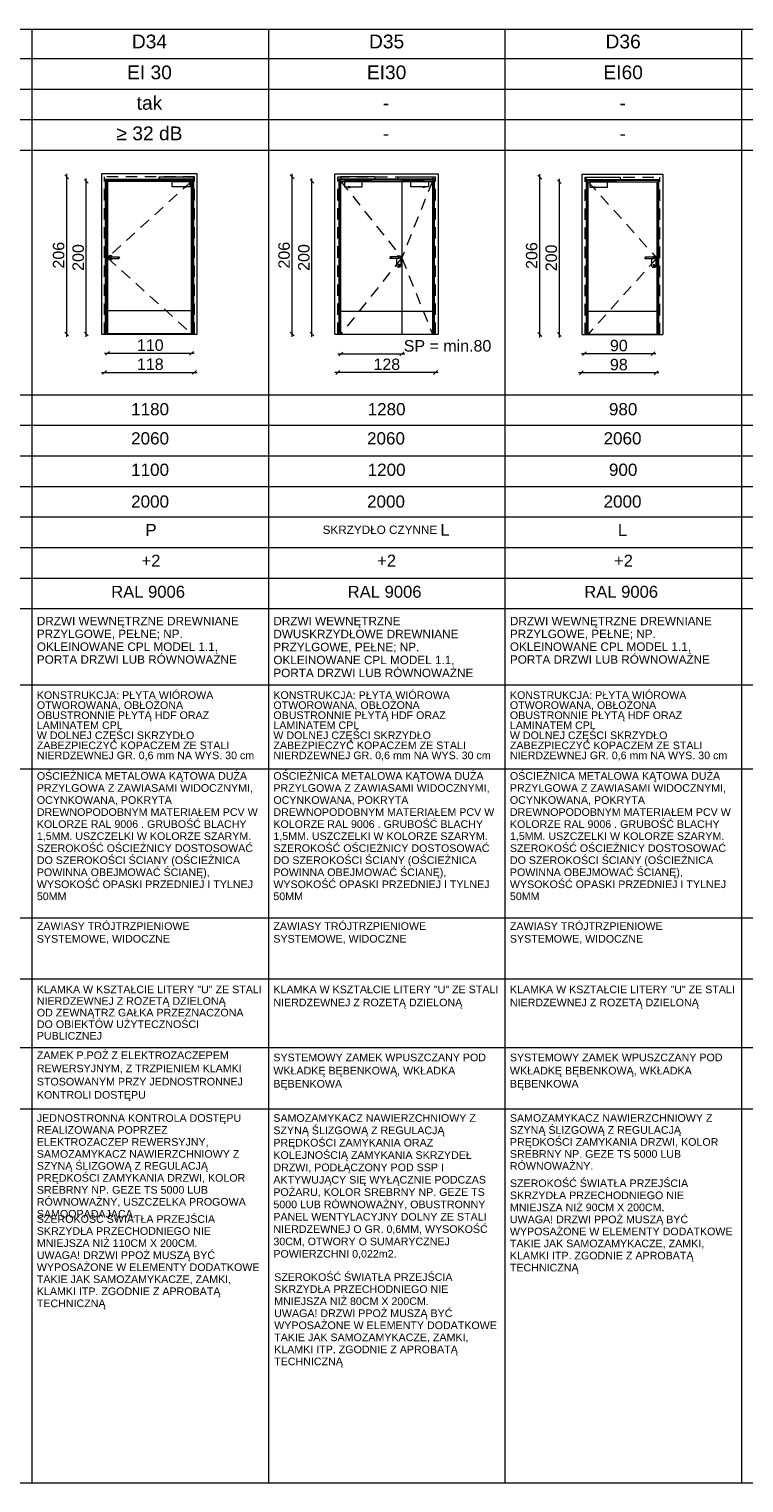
# Paper-space layout 'A-57 ZESTAWIENIE STOLARKI PROJEKTOWANEJ' of a CAD drawing. Header units: millimetres. Extents: x 0 to 900, y 0 to 1010.
# Tile 37 of 63: x 238 to 332, y 611 to 802. Entities that reach past the tile are written whole.
import ezdxf
from ezdxf.xclip import XClip

# ---------------------------------------------------------------- set-up
doc = ezdxf.new("R2010")
doc.units = ezdxf.units.MM
doc.header["$MEASUREMENT"] = 0
doc.header["$XCLIPFRAME"] = 0
doc.linetypes.add('LINIE_3', pattern=[25, 15, -10])
doc.linetypes.add('Przer. długie kreski', pattern=[2.5, 1.5, -1])
doc.layers.add('0_Nr_pióra__1', color=7, linetype='Continuous', lineweight=20)
for name, color, linetype, lineweight, true_color in [('0_Nr_pióra__30', 7, 'Continuous', 5, 0x878787), ('0_Nr_pióra__7', 7, 'Continuous', 18, 0x171717), ('0_Nr_pióra__8', 7, 'Continuous', 13, 0x4c4c4c), ('0_Nr_pióra__94', 7, 'Continuous', 5, 0x3b3b3b)]:
    doc.layers.add(name, color=color, linetype=linetype, lineweight=lineweight, true_color=true_color)
doc.layers.add('A_podrys', color=7, linetype='Continuous')
doc.styles.add('STYL_AUTOMATYCZNY_1', font='arial.ttf')

# ---------------------------------------------------------------- blocks, each defined once
blk = doc.blocks.new('Rysunek_1_1', base_point=(-2089.9, -1946.74))
at = {"layer": '0_Nr_pióra__1', "color": 7, "linetype": 'Continuous', "lineweight": 20}
for p, q in [((243.43, 782.16), (242.93, 782.66)), ((243.18, 782.41), (243.18, 782.78)), ((272.98, 782.16), (272.48, 782.66)), ((272.73, 782.41), (272.73, 782.78)), ((305.43, 782.11), (304.93, 782.61)), ((305.18, 782.36), (305.18, 782.73)), ((243.18, 761.81), (243.18, 782.41)), ((245.99, 781.56), (245.49, 782.06)), ((245.74, 781.81), (245.74, 782.18)), ((245.74, 761.81), (245.74, 781.81)), ((272.73, 761.81), (272.73, 782.41)), ((275.57, 781.56), (275.07, 782.06)), ((275.32, 781.81), (275.32, 782.18)), ((275.32, 761.81), (275.32, 781.81)), ((305.18, 761.76), (305.18, 782.36)), ((307.99, 781.51), (307.49, 782.01)), ((307.74, 781.76), (307.74, 782.13)), ((307.74, 761.76), (307.74, 781.76)), ((242.93, 762.06), (243.43, 761.56)), ((243.18, 761.43), (243.18, 761.81)), ((245.49, 762.06), (245.99, 761.56)), ((245.74, 761.43), (245.74, 761.81)), ((272.48, 762.06), (272.98, 761.56)), ((272.73, 761.43), (272.73, 761.81)), ((275.07, 762.06), (275.57, 761.56)), ((275.32, 761.43), (275.32, 761.81)), ((304.93, 762.01), (305.43, 761.51)), ((305.18, 761.38), (305.18, 761.76)), ((307.49, 762.01), (307.99, 761.51)), ((307.74, 761.38), (307.74, 761.76)), ((248.14, 759.29), (248.52, 759.29)), ((248.77, 759.54), (248.27, 759.04)), ((248.52, 759.29), (259.52, 759.29)), ((259.27, 759.04), (259.77, 759.54)), ((259.52, 759.29), (259.89, 759.29)), ((279.1, 759.2), (278.72, 759.2)), ((279.35, 759.45), (278.85, 758.95)), ((287.1, 759.2), (279.1, 759.2)), ((286.85, 758.95), (287.35, 759.45)), ((287.47, 759.2), (287.1, 759.2)), ((311.02, 759.24), (310.64, 759.24)), ((311.27, 759.49), (310.77, 758.99)), ((320.02, 759.24), (311.02, 759.24)), ((319.77, 758.99), (320.27, 759.49)), ((320.39, 759.24), (320.02, 759.24)), ((247.74, 756.79), (248.12, 756.79)), ((248.37, 757.04), (247.87, 756.54)), ((248.12, 756.79), (259.92, 756.79)), ((259.67, 756.54), (260.17, 757.04)), ((259.92, 756.79), (260.29, 756.79)), ((278.7, 756.78), (278.32, 756.78)), ((278.95, 757.03), (278.45, 756.53)), ((291.5, 756.78), (278.7, 756.78)), ((291.25, 756.53), (291.75, 757.03)), ((291.87, 756.78), (291.5, 756.78)), ((310.62, 756.74), (310.24, 756.74)), ((310.87, 756.99), (310.37, 756.49)), ((320.42, 756.74), (310.62, 756.74)), ((320.17, 756.49), (320.67, 756.99)), ((320.79, 756.74), (320.42, 756.74))]:
    blk.add_line(p, q, dxfattribs=at)
at = {"layer": '0_Nr_pióra__30', "color": 252, "linetype": 'Continuous', "lineweight": 5, "true_color": 0x878787}
for p, q in [((247.75, 782.78), (247.75, 761.81)), ((260.29, 782.78), (247.75, 782.78)), ((260.29, 761.81), (260.29, 782.78)), ((278.33, 782.78), (291.87, 782.78)), ((278.33, 761.81), (278.33, 782.78)), ((291.87, 782.78), (291.87, 761.81)), ((310.75, 761.76), (310.75, 782.73)), ((310.75, 782.73), (321.29, 782.73)), ((321.29, 782.73), (321.29, 761.76)), ((248.25, 761.81), (248.25, 782.08)), ((248.25, 782.08), (259.79, 782.08)), ((248.37, 761.81), (248.37, 781.96)), ((248.37, 781.96), (259.67, 781.96)), ((248.52, 781.81), (248.52, 761.81)), ((259.52, 781.81), (248.52, 781.81)), ((259.52, 761.81), (259.52, 781.81)), ((259.67, 781.96), (259.67, 761.81)), ((259.79, 782.08), (259.79, 761.81)), ((291.37, 782.08), (278.83, 782.08)), ((278.83, 782.08), (278.83, 761.81)), ((291.25, 781.96), (278.95, 781.96)), ((278.95, 781.96), (278.95, 761.81)), ((279.1, 781.81), (291.1, 781.81)), ((279.1, 761.81), (279.1, 781.81)), ((287.1, 781.81), (287.1, 761.81)), ((291.1, 781.81), (291.1, 761.81)), ((291.25, 761.81), (291.25, 781.96)), ((291.37, 761.81), (291.37, 782.08)), ((311.25, 782.03), (311.25, 761.76)), ((320.79, 782.03), (311.25, 782.03)), ((311.37, 781.91), (311.37, 761.76)), ((320.67, 781.91), (311.37, 781.91)), ((311.52, 761.76), (311.52, 781.76)), ((311.52, 781.76), (320.52, 781.76)), ((320.52, 781.76), (320.52, 761.76)), ((320.67, 761.76), (320.67, 781.91)), ((320.79, 761.76), (320.79, 782.03)), ((248.66, 771.94), (248.63, 771.81)), ((248.63, 771.81), (248.66, 771.67)), ((248.76, 772.04), (248.66, 771.94)), ((248.66, 771.67), (248.76, 771.58)), ((248.9, 772.08), (248.76, 772.04)), ((248.76, 771.58), (248.9, 771.54)), ((248.82, 771.88), (248.8, 771.81)), ((248.8, 771.81), (248.82, 771.74)), ((248.84, 771.88), (248.81, 771.81)), ((248.81, 771.81), (248.84, 771.74)), ((248.9, 771.91), (248.82, 771.88)), ((248.82, 771.74), (248.9, 771.71)), ((248.89, 771.88), (248.87, 771.81)), ((248.87, 771.81), (248.89, 771.74)), ((249.03, 772.04), (248.9, 772.08)), ((248.9, 771.91), (250, 771.91)), ((248.9, 771.71), (250, 771.71)), ((248.9, 771.54), (249.03, 771.58)), ((248.96, 771.88), (248.95, 771.81)), ((248.95, 771.81), (248.96, 771.74)), ((249.13, 771.94), (249.03, 772.04)), ((249.03, 771.58), (249.13, 771.67)), ((249.14, 771.91), (249.13, 771.94)), ((249.13, 771.67), (249.14, 771.71)), ((249.93, 771.88), (249.94, 771.81)), ((249.94, 771.81), (249.93, 771.74)), ((250, 771.91), (250.07, 771.88)), ((250, 771.88), (250.02, 771.81)), ((250.02, 771.81), (250, 771.74)), ((250.07, 771.74), (250, 771.71)), ((250.05, 771.88), (250.08, 771.81)), ((250.08, 771.81), (250.05, 771.74)), ((250.07, 771.88), (250.1, 771.81)), ((250.1, 771.81), (250.07, 771.74)), ((285.54, 771.88), (285.52, 771.81)), ((285.52, 771.81), (285.54, 771.74)), ((285.56, 771.88), (285.53, 771.81)), ((285.53, 771.81), (285.56, 771.74)), ((285.62, 771.91), (285.54, 771.88)), ((285.54, 771.74), (285.62, 771.71)), ((285.61, 771.88), (285.59, 771.81)), ((285.59, 771.81), (285.61, 771.74)), ((286.72, 771.91), (285.62, 771.91)), ((286.72, 771.71), (285.62, 771.71)), ((285.68, 771.88), (285.67, 771.81)), ((285.67, 771.81), (285.68, 771.74)), ((286.45, 770.81), (286.45, 771.71)), ((286.47, 771.91), (286.48, 771.94)), ((286.48, 771.94), (286.58, 772.04)), ((286.58, 772.04), (286.72, 772.08)), ((286.65, 771.88), (286.66, 771.81)), ((286.66, 771.81), (286.65, 771.74)), ((286.72, 772.08), (286.85, 772.04)), ((286.72, 771.91), (286.79, 771.88)), ((286.72, 771.88), (286.74, 771.81)), ((286.74, 771.81), (286.72, 771.74)), ((286.79, 771.74), (286.72, 771.71)), ((286.77, 771.88), (286.8, 771.81)), ((286.8, 771.81), (286.77, 771.74)), ((286.79, 771.88), (286.82, 771.81)), ((286.82, 771.81), (286.79, 771.74)), ((286.85, 772.04), (286.95, 771.94)), ((286.95, 771.94), (286.99, 771.81)), ((286.99, 770.81), (286.99, 771.81)), ((318.96, 771.83), (318.94, 771.76)), ((318.94, 771.76), (318.96, 771.69)), ((318.98, 771.83), (318.95, 771.76)), ((318.95, 771.76), (318.98, 771.69)), ((319.04, 771.86), (318.96, 771.83)), ((318.96, 771.69), (319.04, 771.66)), ((319.03, 771.83), (319.01, 771.76)), ((319.01, 771.76), (319.03, 771.69)), ((320.14, 771.86), (319.04, 771.86)), ((320.14, 771.66), (319.04, 771.66)), ((319.1, 771.83), (319.09, 771.76)), ((319.09, 771.76), (319.1, 771.69)), ((319.87, 770.76), (319.87, 771.66)), ((319.89, 771.86), (319.9, 771.89)), ((319.9, 771.89), (320, 771.99)), ((320, 771.99), (320.14, 772.03)), ((320.07, 771.83), (320.08, 771.76)), ((320.08, 771.76), (320.07, 771.69)), ((320.14, 772.03), (320.27, 771.99)), ((320.14, 771.86), (320.21, 771.83)), ((320.14, 771.83), (320.16, 771.76)), ((320.16, 771.76), (320.14, 771.69)), ((320.21, 771.69), (320.14, 771.66)), ((320.19, 771.83), (320.22, 771.76)), ((320.22, 771.76), (320.19, 771.69)), ((320.21, 771.83), (320.24, 771.76)), ((320.24, 771.76), (320.21, 771.69)), ((320.27, 771.99), (320.37, 771.89)), ((320.37, 771.89), (320.41, 771.76)), ((320.41, 770.76), (320.41, 771.76)), ((286.48, 770.67), (286.45, 770.81)), ((286.58, 770.58), (286.48, 770.67)), ((286.72, 770.54), (286.58, 770.58)), ((286.64, 770.91), (286.66, 770.96)), ((286.67, 770.85), (286.64, 770.91)), ((286.66, 770.96), (286.72, 770.98)), ((286.67, 770.85), (286.67, 770.68)), ((286.67, 770.68), (286.68, 770.65)), ((286.68, 770.65), (286.72, 770.63)), ((286.72, 770.98), (286.77, 770.96)), ((286.72, 770.63), (286.75, 770.65)), ((286.85, 770.58), (286.72, 770.54)), ((286.75, 770.65), (286.77, 770.68)), ((286.77, 770.96), (286.79, 770.91)), ((286.79, 770.91), (286.77, 770.85)), ((286.77, 770.68), (286.77, 770.85)), ((286.95, 770.67), (286.85, 770.58)), ((286.99, 770.81), (286.95, 770.67)), ((319.9, 770.62), (319.87, 770.76)), ((320, 770.53), (319.9, 770.62)), ((320.14, 770.49), (320, 770.53)), ((320.08, 770.91), (320.06, 770.86)), ((320.09, 770.8), (320.06, 770.86)), ((320.08, 770.91), (320.14, 770.93)), ((320.09, 770.8), (320.09, 770.63)), ((320.09, 770.63), (320.1, 770.6)), ((320.1, 770.6), (320.14, 770.58)), ((320.14, 770.93), (320.19, 770.91)), ((320.14, 770.58), (320.17, 770.6)), ((320.27, 770.53), (320.14, 770.49)), ((320.17, 770.6), (320.19, 770.63)), ((320.21, 770.86), (320.19, 770.91)), ((320.21, 770.86), (320.19, 770.8)), ((320.19, 770.8), (320.19, 770.63)), ((320.37, 770.62), (320.27, 770.53)), ((320.41, 770.76), (320.37, 770.62)), ((259.52, 764.86), (248.52, 764.86)), ((279.1, 764.81), (291.1, 764.81)), ((311.52, 764.81), (320.52, 764.81)), ((247.75, 761.81), (260.29, 761.81)), ((259.52, 761.86), (248.52, 761.86)), ((278.33, 761.81), (291.87, 761.81)), ((310.75, 761.76), (321.29, 761.76)), ((311.52, 761.81), (320.52, 761.81))]:
    blk.add_line(p, q, dxfattribs=at)
at = {"layer": '0_Nr_pióra__30', "color": 252, "linetype": 'Przer. długie kreski', "lineweight": 5, "true_color": 0x878787}
for p, q in [((248.12, 761.81), (248.12, 782.41)), ((259.92, 782.41), (248.12, 782.41)), ((259.52, 781.81), (248.52, 771.81)), ((259.92, 761.81), (259.92, 782.41)), ((278.7, 782.41), (291.5, 782.41)), ((278.7, 761.81), (278.7, 782.41)), ((279.1, 781.81), (287.1, 771.81)), ((291.1, 781.81), (287.1, 771.81)), ((291.5, 761.81), (291.5, 782.41)), ((311.12, 761.76), (311.12, 782.36)), ((311.12, 782.36), (320.92, 782.36)), ((311.52, 781.76), (320.52, 771.76)), ((320.92, 761.76), (320.92, 782.36)), ((248.52, 771.81), (259.52, 761.86)), ((287.1, 771.81), (279.1, 761.81)), ((287.1, 771.81), (291.1, 761.81)), ((320.52, 771.76), (311.52, 761.81))]:
    blk.add_line(p, q, dxfattribs=at)
at = {"layer": '0_Nr_pióra__8', "color": 251, "linetype": 'LINIE_3', "lineweight": 13, "true_color": 0x4c4c4c, "flags": 128}
for points in [[(255.29, 782.08), (255.29, 782.38), (259.79, 782.38), (259.79, 782.08)], [(258.69, 781.83), (258.69, 782.02), (255.88, 782.02), (255.88, 782.06), (255.77, 782.06), (255.77, 781.92), (258.6, 781.92), (258.6, 781.83)], [(255.87, 782.06), (255.78, 782.06), (255.78, 782.08), (255.87, 782.08)], [(256.98, 781.81), (259.29, 781.81), (259.29, 781.09), (256.98, 781.09)], [(258.6, 781.83), (258.68, 781.83), (258.68, 781.81), (258.6, 781.81)], [(283.6, 782.08), (283.6, 782.38), (279.1, 782.38), (279.1, 782.08)], [(281.9, 781.81), (279.6, 781.81), (279.6, 781.09), (281.9, 781.09)], [(280.2, 781.83), (280.2, 782.02), (283, 782.02), (283, 782.06), (283.11, 782.06), (283.11, 781.92), (280.28, 781.92), (280.28, 781.83)], [(280.28, 781.83), (280.2, 781.83), (280.2, 781.81), (280.28, 781.81)], [(283.01, 782.06), (283.1, 782.06), (283.1, 782.08), (283.01, 782.08)], [(286.6, 782.08), (286.6, 782.38), (291.1, 782.38), (291.1, 782.08)], [(290, 781.83), (290, 782.02), (287.19, 782.02), (287.19, 782.06), (287.08, 782.06), (287.08, 781.92), (289.91, 781.92), (289.91, 781.83)], [(287.18, 782.06), (287.09, 782.06), (287.09, 782.08), (287.18, 782.08)], [(288.29, 781.81), (290.6, 781.81), (290.6, 781.09), (288.29, 781.09)], [(289.91, 781.83), (289.99, 781.83), (289.99, 781.81), (289.91, 781.81)], [(315.75, 782.03), (315.75, 782.33), (311.25, 782.33), (311.25, 782.03)], [(314.05, 781.76), (311.74, 781.76), (311.74, 781.04), (314.05, 781.04)], [(312.34, 781.78), (312.34, 781.97), (315.15, 781.97), (315.15, 782.01), (315.26, 782.01), (315.26, 781.87), (312.43, 781.87), (312.43, 781.78)], [(312.43, 781.78), (312.35, 781.78), (312.35, 781.76), (312.43, 781.76)], [(315.16, 782.01), (315.25, 782.01), (315.25, 782.03), (315.16, 782.03)]]:
    blk.add_lwpolyline(points, close=True, dxfattribs=at)
for points in [[(258.54, 781.09), (258.81, 781.09), (258.81, 781.06, -0.458316), (258.54, 781.06)], [(280.34, 781.09), (280.07, 781.09), (280.07, 781.06, 0.458316), (280.34, 781.06)], [(289.85, 781.09), (290.12, 781.09), (290.12, 781.06, -0.458316), (289.85, 781.06)], [(312.49, 781.04), (312.22, 781.04), (312.22, 781.01, 0.458316), (312.49, 781.01)]]:
    blk.add_lwpolyline(points, format="xyb", close=True, dxfattribs=at)
at = {"layer": '0_Nr_pióra__94', "color": 250, "linetype": 'Continuous', "lineweight": 5, "true_color": 0x3b3b3b}
for p, q in [((52.6, 801.75), (887.6, 801.75)), ((238.6, 801.75), (238.6, 611.36)), ((269.6, 801.75), (269.6, 611.36)), ((300.6, 801.75), (300.6, 611.36)), ((331.6, 801.75), (331.6, 611.36)), ((887.6, 797.86), (50.6, 797.86)), ((887.6, 793.86), (50.6, 793.86)), ((887.6, 789.86), (50.6, 789.86)), ((887.6, 785.86), (50.6, 785.86)), ((52.6, 753.86), (887.6, 753.86)), ((49.45, 749.86), (887.6, 749.86)), ((52.6, 745.86), (887.6, 745.86)), ((49.45, 741.86), (887.6, 741.86)), ((52.6, 737.86), (887.6, 737.86)), ((35.27, 733.86), (889.6, 733.86)), ((50.6, 729.86), (887.6, 729.86)), ((52.6, 725.86), (887.6, 725.86)), ((52.6, 715.86), (887.6, 715.86)), ((35.27, 704.86), (889.6, 704.86)), ((35.27, 685.36), (889.6, 685.36)), ((52.6, 677.36), (887.6, 677.36)), ((52.6, 668.36), (887.6, 668.36)), ((52.6, 660.36), (887.6, 660.36)), ((31.27, 611.36), (889.6, 611.36))]:
    blk.add_line(p, q, dxfattribs=at)
at = {"layer": '0_Nr_pióra__1', "color": 7, "linetype": 'Continuous', "lineweight": 20, "char_height": 1.5, "width": 3.4323, "attachment_point": 7, "rotation": 90, "style": 'STYL_AUTOMATYCZNY_1'}
for s, insert in [('\\A1;{\\pql;\\fArial|b0|i0|c238|p0;\\W1.000000;206}', (242.88, 770.39)), ('\\A1;{\\pql;\\fArial|b0|i0|c238|p0;\\W1.000000;200}', (245.44, 770.09)), ('\\A1;{\\pql;\\fArial|b0|i0|c238|p0;\\W1.000000;206}', (272.43, 770.39)), ('\\A1;{\\pql;\\fArial|b0|i0|c238|p0;\\W1.000000;200}', (275.02, 770.09)), ('\\A1;{\\pql;\\fArial|b0|i0|c238|p0;\\W1.000000;206}', (304.88, 770.34)), ('\\A1;{\\pql;\\fArial|b0|i0|c238|p0;\\W1.000000;200}', (307.44, 770.04))]:
    blk.add_mtext(s, dxfattribs=dict(at, insert=insert))
at = {"layer": '0_Nr_pióra__1', "color": 7, "linetype": 'Continuous', "lineweight": 20, "char_height": 1.5, "attachment_point": 7, "style": 'STYL_AUTOMATYCZNY_1'}
for s, insert, width in [('\\A1;{\\pql;\\fArial|b0|i0|c238|p0;\\W1.000000;110}', (252.38, 759.59), 3.2796), ('\\A1;{\\pql;\\fArial|b0|i0|c238|p0;\\W1.000000;SP = min.80}', (287.35, 759.5), 11.2259), ('\\A1;{\\pql;\\fArial|b0|i0|c238|p0;\\W1.000000;90}', (314.37, 759.54), 2.2882), ('\\A1;{\\pql;\\fArial|b0|i0|c238|p0;\\W1.000000;118}', (252.38, 757.09), 3.2796), ('\\A1;{\\pql;\\fArial|b0|i0|c238|p0;\\W1.000000;128}', (283.38, 757.08), 3.4323), ('\\A1;{\\pql;\\fArial|b0|i0|c238|p0;\\W1.000000;98}', (314.37, 757.04), 2.2882)]:
    blk.add_mtext(s, dxfattribs=dict(at, insert=insert, width=width))
at = {"layer": '0_Nr_pióra__7', "color": 250, "linetype": 'Continuous', "lineweight": 18, "true_color": 0x171717, "style": 'STYL_AUTOMATYCZNY_1'}
for s, insert, char_height, attachment_point in [('\\A1;{\\pqc;\\fArial|b0|i0|c238|p0;\\W1.000000;D34}', (254.02, 799.2), 1.8, 8), ('\\A1;{\\pqc;\\fArial|b0|i0|c238|p0;\\W1.000000;D35}', (285.1, 799.2), 1.8, 8), ('\\A1;{\\pqc;\\fArial|b0|i0|c238|p0;\\W1.000000;D36}', (316.1, 799.2), 1.8, 8), ('\\A1;{\\pqc;\\fArial|b0|i0|c238|p0;\\W1.000000;EI 30}', (254.02, 795.16), 1.8, 8), ('\\A1;{\\pqc;\\fArial|b0|i0|c238|p0;\\W1.000000;EI30}', (285.1, 795.16), 1.8, 8), ('\\A1;{\\pqc;\\fArial|b0|i0|c238|p0;\\W1.000000;EI60}', (316.1, 795.16), 1.8, 8), ('\\A1;{\\pqc;\\fArial|b0|i0|c238|p0;\\W1.000000;tak}', (254.02, 791.16), 1.8, 8), ('\\A1;{\\pqc;\\fArial|b0|i0|c238|p0;\\W1.000000;-}', (285.02, 791.19), 1.8, 8), ('\\A1;{\\pqc;\\fArial|b0|i0|c238|p0;\\W1.000000;-}', (316.02, 791.19), 1.8, 8), ('\\A1;{\\pqc;\\fArial|b0|i0|c238|p0;\\W1.000000;≥ 32 dB}', (254.02, 787.17), 1.8, 8), ('\\A1;{\\pqc;\\fArial|b0|i0|c238|p0;\\W1.000000;-}', (285.02, 787.19), 1.8, 8), ('\\A1;{\\pqc;\\fArial|b0|i0|c238|p0;\\W1.000000;-}', (316.02, 787.19), 1.8, 8), ('\\A1;{\\pqc;\\fArial|b0|i0|c238|p0;\\W1.000000;1180}', (254.1, 751.15), 1.6, 8), ('\\A1;{\\pqc;\\fArial|b0|i0|c238|p0;\\W1.000000;1280}', (285.1, 751.15), 1.6, 8), ('\\A1;{\\pqc;\\fArial|b0|i0|c238|p0;\\W1.000000;980}', (316.1, 751.15), 1.6, 8), ('\\A1;{\\pqc;\\fArial|b0|i0|c238|p0;\\W1.000000;2060}', (254.1, 747.33), 1.6, 8), ('\\A1;{\\pqc;\\fArial|b0|i0|c238|p0;\\W1.000000;2060}', (285.02, 747.33), 1.6, 8), ('\\A1;{\\pqc;\\fArial|b0|i0|c238|p0;\\W1.000000;2060}', (316.02, 747.33), 1.6, 8), ('\\A1;{\\pqc;\\fArial|b0|i0|c238|p0;\\W1.000000;1100}', (254.1, 743.22), 1.6, 8), ('\\A1;{\\pqc;\\fArial|b0|i0|c238|p0;\\W1.000000;1200}', (285.1, 743.22), 1.6, 8), ('\\A1;{\\pqc;\\fArial|b0|i0|c238|p0;\\W1.000000;900}', (316.1, 743.22), 1.6, 8), ('\\A1;{\\pqc;\\fArial|b0|i0|c238|p0;\\W1.000000;2000}', (254.1, 739.06), 1.6, 8), ('\\A1;{\\pqc;\\fArial|b0|i0|c238|p0;\\W1.000000;2000}', (285.02, 739.06), 1.6, 8), ('\\A1;{\\pqc;\\fArial|b0|i0|c238|p0;\\W1.000000;2000}', (316.02, 739.06), 1.6, 8), ('\\A1;{\\pqc;\\fArial|b0|i0|c238|p0;\\W1.000000;P}', (254.22, 735.35), 1.6, 8), ('\\A1;{\\pqc;\\fArial|b0|i0|c238|p0;\\W1.000000;SKRZYDŁO CZYNNE \\fArial|b0|i0|c238|p0;\\H1.363636x;\\W1.000000;L}', (285.02, 736.93), 1.1, 2), ('\\A1;{\\pqc;\\fArial|b0|i0|c238|p0;\\W1.000000;L}', (316.02, 735.35), 1.6, 8), ('\\A1;{\\pqc;\\fArial|b0|i0|c238|p0;\\W1.000000;+2}', (254.22, 731.36), 1.5567, 8), ('\\A1;{\\pqc;\\fArial|b0|i0|c238|p0;\\W1.000000;+2}', (285.1, 731.36), 1.5567, 8), ('\\A1;{\\pqc;\\fArial|b0|i0|c238|p0;\\W1.000000;+2}', (316.14, 731.36), 1.5567, 8), ('\\A1;{\\pqc;\\fArial|b0|i0|c238|p0;\\W1.000000;RAL 9006}', (253.84, 727.26), 1.5567, 8), ('\\A1;{\\pqc;\\fArial|b0|i0|c238|p0;\\W1.000000;RAL 9006}', (284.84, 727.26), 1.5567, 8), ('\\A1;{\\pqc;\\fArial|b0|i0|c238|p0;\\W1.000000;RAL 9006}', (315.84, 727.26), 1.5567, 8)]:
    blk.add_mtext(s, dxfattribs=dict(at, insert=insert, char_height=char_height, attachment_point=attachment_point))
at = {"layer": '0_Nr_pióra__7', "color": 250, "linetype": 'Continuous', "lineweight": 18, "true_color": 0x171717, "width": 29.4591, "attachment_point": 1, "style": 'STYL_AUTOMATYCZNY_1'}
for s, insert, char_height, line_spacing_factor in [('\\A1;{\\pql;\\fArial|b0|i0|c238|p0;\\W1.000000;DRZWI WEWNĘTRZNE DREWNIANE \\fArial|b0|i0|c238|p0;\\W1.000000;PRZYLGOWE, PEŁNE; NP. OKLEINOWANE \\fArial|b0|i0|c238|p0;\\W1.000000;CPL MODEL 1.1,  PORTA DRZWI LUB \\fArial|b0|i0|c238|p0;\\W1.000000;RÓWNOWAŻNE}', (239.26, 724.78), 1.1, 0.916119), ('\\A1;{\\pql;\\fArial|b0|i0|c238|p0;\\W1.000000;DRZWI WEWNĘTRZNE DWUSKRZYDŁOWE DREWNIANE PRZYLGOWE, PEŁNE; NP. OKLEINOWANE CPL MODEL 1.1,  PORTA DRZWI LUB RÓWNOWAŻNE}', (270.26, 724.78), 1.1, 0.926426), ('\\A1;{\\pql;\\fArial|b0|i0|c238|p0;\\W1.000000;DRZWI WEWNĘTRZNE DREWNIANE \\fArial|b0|i0|c238|p0;\\W1.000000;PRZYLGOWE, PEŁNE; NP. OKLEINOWANE \\fArial|b0|i0|c238|p0;\\W1.000000;CPL MODEL 1.1,  PORTA DRZWI LUB \\fArial|b0|i0|c238|p0;\\W1.000000;RÓWNOWAŻNE}', (301.26, 724.78), 1.1, 0.916119), ('\\A1;{\\pql;\\fArial|b0|i0|c238|p0;\\W1.000000;KONSTRUKCJA: PŁYTA WIÓROWA OTWOROWANA, OBŁOŻONA OBUSTRONNIE PŁYTĄ HDF ORAZ LAMINATEM CPL\\P\\pql;\\fArial|b0|i0|c238|p0;\\W1.000000;W DOLNEJ CZĘŚCI SKRZYDŁO ZABEZPIECZYĆ KOPACZEM ZE STALI NIERDZEWNEJ GR. 0,6 mm NA WYS. 30 cm}', (239.26, 715.03), 1, 0.789177), ('\\A1;{\\pql;\\fArial|b0|i0|c238|p0;\\W1.000000;KONSTRUKCJA: PŁYTA WIÓROWA OTWOROWANA, OBŁOŻONA OBUSTRONNIE PŁYTĄ HDF ORAZ LAMINATEM CPL\\P\\pql;\\fArial|b0|i0|c238|p0;\\W1.000000;W DOLNEJ CZĘŚCI SKRZYDŁO ZABEZPIECZYĆ KOPACZEM ZE STALI NIERDZEWNEJ GR. 0,6 mm NA WYS. 30 cm}', (270.26, 715.03), 1, 0.789177), ('\\A1;{\\pql;\\fArial|b0|i0|c238|p0;\\W1.000000;KONSTRUKCJA: PŁYTA WIÓROWA OTWOROWANA, OBŁOŻONA OBUSTRONNIE PŁYTĄ HDF ORAZ LAMINATEM CPL\\P\\pql;\\fArial|b0|i0|c238|p0;\\W1.000000;W DOLNEJ CZĘŚCI SKRZYDŁO ZABEZPIECZYĆ KOPACZEM ZE STALI NIERDZEWNEJ GR. 0,6 mm NA WYS. 30 cm}', (301.26, 715.03), 1, 0.789177), ('\\A1;{\\pql;\\fArial|b0|i0|c238|p0;\\W1.000000;OŚCIEŻNICA METALOWA KĄTOWA DUŻA PRZYLGOWA Z ZAWIASAMI WIDOCZNYMI, OCYNKOWANA, POKRYTA DREWNOPODOBNYM MATERIAŁEM PCV W KOLORZE RAL 9006 . GRUBOŚĆ BLACHY 1,5MM. USZCZELKI W KOLORZE SZARYM. SZEROKOŚĆ OŚCIEŻNICY DOSTOSOWAĆ DO SZEROKOŚCI ŚCIANY (OŚCIEŻNICA POWINNA OBEJMOWAĆ ŚCIANĘ), WYSOKOŚĆ OPASKI PRZEDNIEJ I TYLNEJ 50MM}', (239.26, 704.44), 1, 0.945389), ('\\A1;{\\pql;\\fArial|b0|i0|c238|p0;\\W1.000000;OŚCIEŻNICA METALOWA KĄTOWA DUŻA PRZYLGOWA Z ZAWIASAMI WIDOCZNYMI, OCYNKOWANA, POKRYTA DREWNOPODOBNYM MATERIAŁEM PCV W KOLORZE RAL 9006 . GRUBOŚĆ BLACHY 1,5MM. USZCZELKI W KOLORZE SZARYM. SZEROKOŚĆ OŚCIEŻNICY DOSTOSOWAĆ DO SZEROKOŚCI ŚCIANY (OŚCIEŻNICA POWINNA OBEJMOWAĆ ŚCIANĘ), WYSOKOŚĆ OPASKI PRZEDNIEJ I TYLNEJ 50MM}', (270.26, 704.44), 1, 0.945389), ('\\A1;{\\pql;\\fArial|b0|i0|c238|p0;\\W1.000000;OŚCIEŻNICA METALOWA KĄTOWA DUŻA PRZYLGOWA Z ZAWIASAMI WIDOCZNYMI, OCYNKOWANA, POKRYTA DREWNOPODOBNYM MATERIAŁEM PCV W KOLORZE RAL 9006 . GRUBOŚĆ BLACHY 1,5MM. USZCZELKI W KOLORZE SZARYM. SZEROKOŚĆ OŚCIEŻNICY DOSTOSOWAĆ DO SZEROKOŚCI ŚCIANY (OŚCIEŻNICA POWINNA OBEJMOWAĆ ŚCIANĘ), WYSOKOŚĆ OPASKI PRZEDNIEJ I TYLNEJ 50MM}', (301.26, 704.44), 1, 0.945389), ('\\A1;{\\pql;\\fArial|b0|i0|c238|p0;\\W1.000000;ZAWIASY TRÓJTRZPIENIOWE \\fArial|b0|i0|c238|p0;\\W1.000000;SYSTEMOWE, WIDOCZNE}', (239.26, 684.78), 1, 0.996913), ('\\A1;{\\pql;\\fArial|b0|i0|c238|p0;\\W1.000000;ZAWIASY TRÓJTRZPIENIOWE \\fArial|b0|i0|c238|p0;\\W1.000000;SYSTEMOWE, WIDOCZNE}', (270.26, 684.78), 1, 0.996913), ('\\A1;{\\pql;\\fArial|b0|i0|c238|p0;\\W1.000000;ZAWIASY TRÓJTRZPIENIOWE \\fArial|b0|i0|c238|p0;\\W1.000000;SYSTEMOWE, WIDOCZNE}', (301.26, 684.78), 1, 0.996913), ('\\A1;{\\pql;\\fArial|b0|i0|c238|p0;\\W1.000000;KLAMKA W KSZTAŁCIE LITERY "U" ZE STALI NIERDZEWNEJ Z ROZETĄ DZIELONĄ\\P\\pql;\\fArial|b0|i0|c238|p0;\\W1.000000;OD ZEWNĄTRZ GAŁKA PRZEZNACZONA DO OBIEKTÓW UŻYTECZNOŚCI PUBLICZNEJ}', (239.26, 676.49), 1, 0.911572), ('\\A1;{\\pql;\\fArial|b0|i0|c238|p0;\\W1.000000;KLAMKA W KSZTAŁCIE LITERY "U" ZE STALI NIERDZEWNEJ Z ROZETĄ DZIELONĄ}', (270.26, 676.49), 1, 1.029431), ('\\A1;{\\pql;\\fArial|b0|i0|c238|p0;\\W1.000000;KLAMKA W KSZTAŁCIE LITERY "U" ZE STALI NIERDZEWNEJ Z ROZETĄ DZIELONĄ}', (301.26, 676.49), 1, 1.029431), ('\\A1;{\\pql;\\fArial|b0|i0|c238|p0;\\W1.000000;ZAMEK P.POŻ Z ELEKTROZACZEPEM REWERSYJNYM, Z TRZPIENIEM KLAMKI STOSOWANYM PRZY JEDNOSTRONNEJ KONTROLI DOSTĘPU}', (239.26, 667.87), 1, 1.037351), ('\\A1;{\\pql;\\fArial|b0|i0|c238|p0;\\W1.000000;SYSTEMOWY ZAMEK WPUSZCZANY POD WKŁADKĘ BĘBENKOWĄ, WKŁADKA BĘBENKOWA}', (270.26, 667.58), 1, 1.036129), ('\\A1;{\\pql;\\fArial|b0|i0|c238|p0;\\W1.000000;SYSTEMOWY ZAMEK WPUSZCZANY POD WKŁADKĘ BĘBENKOWĄ, WKŁADKA BĘBENKOWA}', (301.26, 667.58), 1, 1.036129), ('\\A1;{\\pql;\\fArial|b0|i0|c238|p0;\\W1.000000;JEDNOSTRONNA KONTROLA DOSTĘPU REALIZOWANA POPRZEZ ELEKTROZACZEP REWERSYJNY, SAMOZAMYKACZ NAWIERZCHNIOWY Z SZYNĄ ŚLIZGOWĄ Z REGULACJĄ PRĘDKOŚCI ZAMYKANIA DRZWI, KOLOR SREBRNY NP. GEZE TS 5000 LUB RÓWNOWAŻNY, USZCZELKA PROGOWA SAMOOPADAJĄCA.}', (239.26, 659.65), 1, 0.940929), ('\\A1;{\\pql;\\fArial|b0|i0|c238|p0;\\W1.000000;SAMOZAMYKACZ NAWIERZCHNIOWY Z SZYNĄ ŚLIZGOWĄ Z REGULACJĄ PRĘDKOŚCI ZAMYKANIA ORAZ  KOLEJNOŚCIĄ ZAMYKANIA SKRZYDEŁ DRZWI, PODŁĄCZONY POD SSP I AKTYWUJĄCY SIĘ WYŁĄCZNIE PODCZAS POŻARU, KOLOR SREBRNY NP. GEZE TS 5000 LUB RÓWNOWAŻNY, OBUSTRONNY PANEL WENTYLACYJNY DOLNY ZE STALI NIERDZEWNEJ O GR. 0,6MM, WYSOKOŚĆ 30CM, OTWORY O SUMARYCZNEJ POWIERZCHNI \\fArial|b0|i0|c238|p0;\\W1.000000;0,022m\\fArial|b0|i0|c238|p0;\\W1.000000;2\\fArial|b0|i0|c238|p0;\\W1.000000;.}', (270.26, 659.65), 1, 0.970018), ('\\A1;{\\pql;\\fArial|b0|i0|c238|p0;\\W1.000000;SAMOZAMYKACZ NAWIERZCHNIOWY Z SZYNĄ ŚLIZGOWĄ Z REGULACJĄ PRĘDKOŚCI ZAMYKANIA DRZWI, KOLOR SREBRNY NP. GEZE TS 5000 LUB RÓWNOWAŻNY.}', (301.26, 659.65), 1, 0.941901), ('\\A1;{\\pql;\\fArial|b0|i0|c238|p0;\\W1.000000;SZEROKOŚĆ ŚWIATŁA PRZEJŚCIA SKRZYDŁA PRZECHODNIEGO NIE MNIEJSZA NIŻ 90CM X 200CM.\\P\\pql;\\fArial|b0|i0|c238|p0;\\W1.000000;UWAGA! DRZWI PPOŻ MUSZĄ BYĆ WYPOSAŻONE W ELEMENTY DODATKOWE TAKIE JAK SAMOZAMYKACZE, ZAMKI, KLAMKI ITP. ZGODNIE Z APROBATĄ TECHNICZNĄ}', (301.26, 651.1), 1, 0.946258), ('\\A1;{\\pql;\\fArial|b0|i0|c238|p0;\\W1.000000;SZEROKOŚĆ ŚWIATŁA PRZEJŚCIA SKRZYDŁA PRZECHODNIEGO NIE MNIEJSZA NIŻ 110CM X 200CM.\\P\\pql;\\fArial|b0|i0|c238|p0;\\W1.000000;UWAGA! DRZWI PPOŻ MUSZĄ BYĆ WYPOSAŻONE W ELEMENTY DODATKOWE TAKIE JAK SAMOZAMYKACZE, ZAMKI, KLAMKI ITP. ZGODNIE Z APROBATĄ TECHNICZNĄ}', (239.26, 646.42), 1, 0.946258), ('\\A1;{\\pql;\\fArial|b0|i0|c238|p0;\\W1.000000;SZEROKOŚĆ ŚWIATŁA PRZEJŚCIA SKRZYDŁA PRZECHODNIEGO NIE MNIEJSZA NIŻ 80CM X 200CM.\\P\\pql;\\fArial|b0|i0|c238|p0;\\W1.000000;UWAGA! DRZWI PPOŻ MUSZĄ BYĆ WYPOSAŻONE W ELEMENTY DODATKOWE TAKIE JAK SAMOZAMYKACZE, ZAMKI, KLAMKI ITP. ZGODNIE Z APROBATĄ TECHNICZNĄ}', (270.37, 638.81), 1, 0.946258)]:
    blk.add_mtext(s, dxfattribs=dict(at, insert=insert, char_height=char_height, line_spacing_factor=line_spacing_factor))

psp = doc.layouts.new('A-57 ZESTAWIENIE STOLARKI PROJEKTOWANEJ')

# ---------------------------------------------------------------- block references
at = {"layer": 'A_podrys', "color": 37, "linetype": 'Continuous', "lineweight": 5, "true_color": 0x656532}
ref = psp.add_blockref('Rysunek_1_1', (-2089.9, -1946.74), dxfattribs=at)
XClip(ref).set_block_clipping_path([(28.6628210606, 4.9003190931), (892.6953650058, 1005.4179299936)])

doc.saveas('drawing.dxf')
